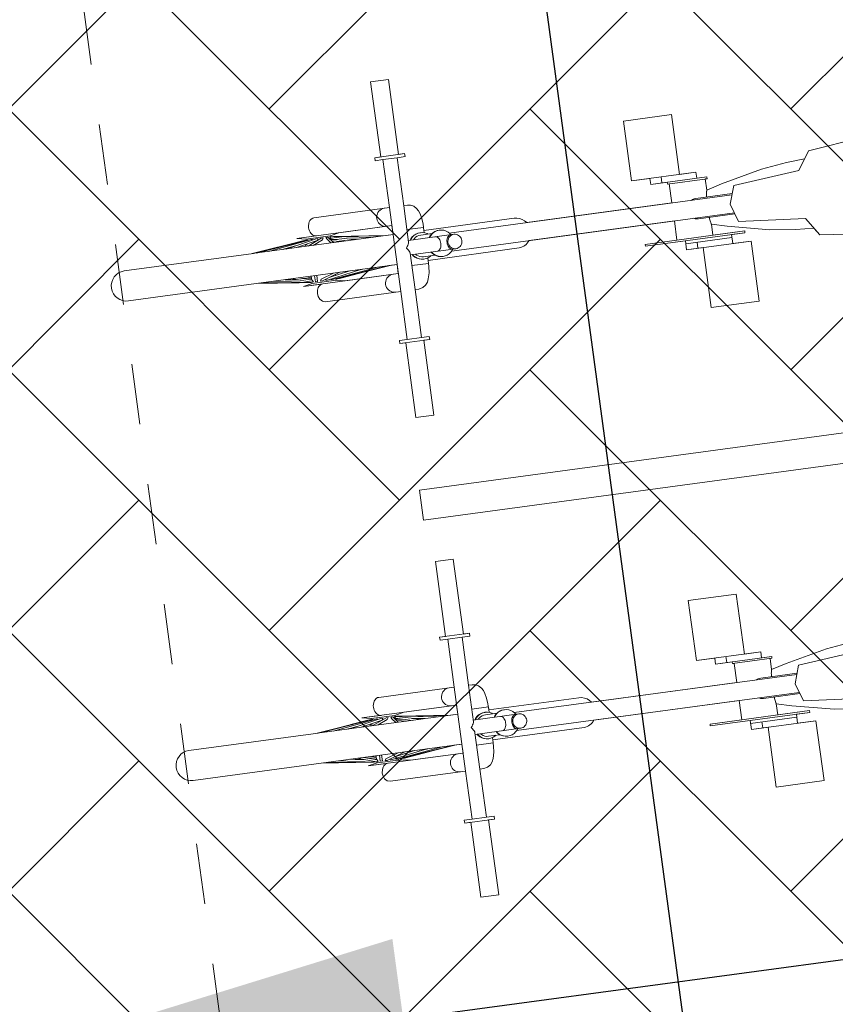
# Model space of a CAD drawing. Header units: metres. Extents: x 737835 to 905050, y 6570742 to 6590316.
# Tile 112 of 256: x 738021.46 to 738022.81, y 6590111.77 to 6590113.4. Entities that reach past the tile are written whole.
import ezdxf

# ---------------------------------------------------------------- set-up
doc = ezdxf.new("R2010")
doc.units = ezdxf.units.M
doc.header["$LTSCALE"] = 0.5
doc.linetypes.add('DASHED', pattern=[0.75, 0.5, -0.25])
for name, color, linetype in [('00_jooned', 7, 'Continuous'), ('AR_hoone', 7, 'Continuous'), ('AS_jalgrattad', 252, 'Continuous')]:
    doc.layers.add(name, color=color, linetype=linetype)
doc.layers.add('AS_mõõdud', color=7, linetype='Continuous', lineweight=0)
doc.layers.add('AS_sillutiskivi RG', color=9, linetype='Continuous', lineweight=0)
doc.styles.add('Style-Arial Narrow', font='ARIALN.TTF')
doc.dimstyles.new('ISO-25', dxfattribs={"dimtxt": 2.5, "dimasz": 2.5, "dimexe": 1.25, "dimexo": 0.625, "dimtad": 1, "dimdec": 1, "dimtxsty": 'Standard', "dimcen": 2.5, "dimadec": 0, "dimazin": 0, "dimtfac": 1, "dimtdec": 1, "dimtmove": 0, "dimatfit": 3, "dimfxl": 1, "dimarcsym": 0})

# ---------------------------------------------------------------- blocks, each defined once
blk = doc.blocks.new('A$C6b675ec8')
at = {"layer": 'AS_jalgrattad', "linetype": 'Continuous', "lineweight": 20, "ltscale": 100}
for p, q in [((510.2, 2555.2), (460.4, 2555.2)), ((497.2, 2550.2), (473.3, 2550.2)), ((450.4, 2457.8), (450.2, 2455.2)), ((451.1, 2460.3), (450.4, 2457.8)), ((452.2, 2462.7), (451.1, 2460.3)), ((453.6, 2464.9), (452.2, 2462.7)), ((455.4, 2466.7), (453.6, 2464.9)), ((457.5, 2468.2), (455.4, 2466.7)), ((459.8, 2469.3), (457.5, 2468.2)), ((462.2, 2470), (459.8, 2469.3)), ((464.7, 2470.2), (462.2, 2470)), ((473.3, 2330.2), (473.3, 2470.2)), ((497.2, 2409.4), (497.2, 2470.2)), ((875.9, 2460.2), (983.4, 2460.2)), ((925.3, 2460.2), (925.3, 2450.2)), ((1152.4, 2440.2), (1172.4, 2470.2)), ((450.2, 2455.2), (450.4, 2452.6)), ((450.4, 2452.6), (451.1, 2450.1)), ((451.1, 2450.1), (452.2, 2447.7)), ((452.2, 2447.7), (453.6, 2445.6)), ((453.6, 2445.6), (455.4, 2443.7)), ((455.4, 2443.7), (457.5, 2442.2)), ((457.5, 2442.2), (459.8, 2441.1)), ((1000.2, 2450.2), (906.5, 2450.2)), ((934.2, 2447.2), (934.2, 2450.2)), ((1000.2, 2447.2), (934.2, 2447.2)), ((1000.2, 2447.2), (1000.2, 2450.2)), ((327.1, 2435.2), (238.3, 2425.2)), ((331.8, 2435.2), (245.7, 2425.2)), ((338.3, 2435.2), (265.3, 2425.2)), ((311.2, 2428.3), (288.4, 2425.2)), ((292.2, 2425.7), (290.2, 2425.2)), ((346.3, 2435.2), (295.2, 2425.2)), ((324.3, 2435.2), (295.8, 2431.7)), ((347.8, 2432.2), (312.1, 2425.2)), ((473.3, 2440.2), (315, 2440.2)), ((315, 2440.2), (330, 2437.2)), ((327, 2435.2), (324.3, 2435.2)), ((324.3, 2435.2), (324.4, 2434.9)), ((325.7, 2435.1), (325.7, 2435.2)), ((328.7, 2428.5), (326.2, 2425.2)), ((327.4, 2435.2), (327.1, 2435.2)), ((327.1, 2435.2), (327.2, 2434.7)), ((327.4, 2434.7), (327.4, 2435.2)), ((327.9, 2435.2), (327.4, 2435.1)), ((330, 2435.2), (327.9, 2435.2)), ((327.9, 2435.2), (328.1, 2434.8)), ((370, 2437.2), (330, 2437.2)), ((330, 2437.2), (330, 2435)), ((330, 2428.7), (330, 2425.2)), ((354.8, 2435.2), (331.7, 2425.2)), ((332.7, 2435.2), (331.8, 2435.2)), ((332.7, 2435.2), (332.6, 2434.4)), ((340.3, 2435.2), (338.3, 2435.2)), ((340.3, 2435.2), (340, 2434)), ((356.5, 2432.2), (340.3, 2425.2)), ((345.5, 2440.4), (347.4, 2440.2)), ((349.2, 2435.2), (346.3, 2435.2)), ((349.2, 2435.2), (348, 2432.3)), ((358.1, 2435.2), (354.8, 2435.2)), ((358.1, 2435.2), (356.5, 2432.2)), ((366.1, 2435.2), (362.6, 2435.2)), ((364.3, 2432.2), (362.6, 2435.2)), ((364.3, 2432.2), (369.8, 2425.2)), ((366.1, 2435.2), (373.8, 2425.2)), ((372.1, 2435.2), (369, 2435.2)), ((370.4, 2432.2), (369, 2435.2)), ((385, 2440.2), (370, 2437.2)), ((370, 2437.2), (370, 2435.2)), ((370, 2433), (370, 2430.2)), ((370, 2431.9), (372.7, 2431.6)), ((370, 2430.9), (381, 2429.4)), ((370.4, 2432.2), (396.8, 2425.2)), ((371.3, 2428.5), (387.9, 2425.2)), ((372.1, 2435.2), (409.8, 2425.2)), ((375.7, 2435.2), (372.6, 2435.2)), ((372.6, 2435.1), (372.6, 2435.2)), ((373.1, 2434.9), (373, 2435.2)), ((375.5, 2435.2), (438.5, 2425.2)), ((375.7, 2435.2), (456.5, 2425.2)), ((397.2, 2428.5), (418.2, 2425.2)), ((404.2, 2431.7), (461.7, 2425.2)), ((407.8, 2425.7), (411.6, 2425.2)), ((459.8, 2441.1), (462.2, 2440.4)), ((462.2, 2440.4), (464.7, 2440.2)), ((524.9, 2430.2), (497.2, 2430.2)), ((524.9, 2421.1), (524.9, 2430.2)), ((996.2, 2424.6), (996.5, 2426)), ((996.5, 2426), (996.7, 2426.9)), ((996.7, 2427), (996.8, 2427.1)), ((996.8, 2427.1), (997.1, 2428.4)), ((997.1, 2428.4), (997.2, 2428.6)), ((1032.4, 2400.2), (1042.4, 2430.2)), ((1042.4, 2430.2), (1152.4, 2440.2)), ((473.3, 2425.2), (238.3, 2425.2)), ((496.9, 2407.9), (497.2, 2409.4)), ((497.2, 2412.2), (573.2, 2412.2)), ((500, 2412.2), (501.5, 2414.4)), ((500.8, 2412.2), (502.3, 2414.4)), ((501.5, 2414.4), (504.1, 2417.1)), ((502.3, 2414.4), (504.9, 2417.1)), ((504.1, 2417.1), (507.1, 2419.3)), ((504.9, 2417.1), (507.9, 2419.3)), ((505.6, 2412.2), (507.4, 2414)), ((507.1, 2419.3), (510.5, 2420.9)), ((507.4, 2414), (509.8, 2415.8)), ((507.9, 2419.3), (511.3, 2420.9)), ((509.8, 2415.8), (512.6, 2417.1)), ((510.5, 2420.9), (514.1, 2421.9)), ((511.3, 2420.9), (514.8, 2421.9)), ((512.6, 2417.1), (515.5, 2417.9)), ((514.1, 2421.9), (517.8, 2422.2)), ((514.8, 2421.9), (518.5, 2422.2)), ((515.5, 2417.9), (518.5, 2418.2)), ((517.8, 2422.2), (518.5, 2422.2)), ((518.5, 2422.2), (522.2, 2421.9)), ((518.5, 2418.2), (537.5, 2418.2)), ((522.2, 2421.9), (525.8, 2420.9)), ((525.8, 2420.9), (529.2, 2419.3)), ((529.2, 2419.3), (530.6, 2418.2)), ((531.9, 2412.2), (533.3, 2414.4)), ((532.6, 2412.2), (534.1, 2414.4)), ((533.3, 2414.4), (535.9, 2417.1)), ((534.1, 2414.4), (536.7, 2417.1)), ((535.9, 2417.1), (539, 2419.3)), ((536.7, 2417.1), (539.7, 2419.3)), ((539, 2419.3), (542.3, 2420.9)), ((539.7, 2419.3), (543.1, 2420.9)), ((542.3, 2420.9), (545.9, 2421.9)), ((542.6, 2412.2), (543.8, 2412)), ((543.1, 2420.9), (546.7, 2421.9)), ((543.8, 2412), (545, 2411.5)), ((545, 2411.5), (546.1, 2410.6)), ((545.9, 2421.9), (549.6, 2422.2)), ((546.1, 2410.6), (547, 2409.4)), ((546.7, 2421.9), (550.4, 2422.2)), ((547, 2409.4), (547.9, 2407.9)), ((549.6, 2422.2), (550.4, 2422.2)), ((550.4, 2422.2), (554.1, 2421.9)), ((554.1, 2421.9), (557.6, 2420.9)), ((557.6, 2420.9), (561, 2419.3)), ((561, 2419.3), (564, 2417.1)), ((562.6, 2409.4), (561.7, 2407.9)), ((563.6, 2410.6), (562.6, 2409.4)), ((564.8, 2411.5), (563.6, 2410.6)), ((564, 2417.1), (566.7, 2414.4)), ((564.3, 2407.9), (565.7, 2409.4)), ((566, 2412), (564.8, 2411.5)), ((565.7, 2409.4), (567.4, 2410.6)), ((565.8, 2415.2), (1037.4, 2415.2)), ((567.2, 2412.2), (566, 2412)), ((566.7, 2414.4), (568.1, 2412.2)), ((567.4, 2410.6), (569.2, 2411.5)), ((569.2, 2411.5), (571.1, 2412)), ((571.1, 2412), (573.2, 2412.2)), ((573.2, 2412.2), (575.2, 2412)), ((575.2, 2412), (577.1, 2411.5)), ((577.1, 2411.5), (578.9, 2410.6)), ((578.9, 2410.6), (580.6, 2409.4)), ((580.6, 2409.4), (582, 2407.9)), ((969.6, 2415.2), (971.8, 2416.2)), ((971.8, 2416.2), (972.2, 2416.3)), ((972.7, 2416.4), (974.6, 2417)), ((974.6, 2417), (977.4, 2417.2)), ((977.4, 2417.2), (1038, 2417.2)), ((995.5, 2419.6), (995.7, 2421.4)), ((995.5, 2417.8), (995.5, 2419.6)), ((995.5, 2417.2), (995.5, 2417.8)), ((995.7, 2421.4), (995.9, 2423.1)), ((995.9, 2423.1), (996.2, 2424.6)), ((492.2, 2400.2), (493.8, 2402.3)), ((493.8, 2398.1), (492.2, 2400.2)), ((493.8, 2402.3), (495.1, 2404.3)), ((495.1, 2396.1), (493.8, 2398.1)), ((495.1, 2404.3), (496.2, 2406.2)), ((496.2, 2394.2), (495.1, 2396.1)), ((496.2, 2406.2), (496.9, 2407.9)), ((496.9, 2392.5), (496.2, 2394.2)), ((547.9, 2407.9), (548.6, 2406.2)), ((548.6, 2394.2), (547.9, 2392.5)), ((548.6, 2406.2), (549.1, 2404.3)), ((549.1, 2396.1), (548.6, 2394.2)), ((549.1, 2404.3), (549.4, 2402.3)), ((549.4, 2398.1), (549.1, 2396.1)), ((549.4, 2402.3), (549.5, 2400.2)), ((549.5, 2400.2), (549.4, 2398.1)), ((560.2, 2402.3), (560, 2400.2)), ((560, 2400.2), (560.2, 2398.1)), ((560.5, 2404.3), (560.2, 2402.3)), ((560.2, 2398.1), (560.5, 2396.1)), ((561, 2406.2), (560.5, 2404.3)), ((560.5, 2396.1), (561, 2394.2)), ((561.7, 2407.9), (561, 2406.2)), ((561, 2394.2), (561.7, 2392.5)), ((561.6, 2400.2), (561.7, 2402.3)), ((561.7, 2398.1), (561.6, 2400.2)), ((561.7, 2402.3), (562.3, 2404.3)), ((562.3, 2396.1), (561.7, 2398.1)), ((562.3, 2404.3), (563.1, 2406.2)), ((563.1, 2394.2), (562.3, 2396.1)), ((563.1, 2406.2), (564.3, 2407.9)), ((564.3, 2392.5), (563.1, 2394.2)), ((582, 2407.9), (583.2, 2406.2)), ((583.2, 2394.2), (582, 2392.5)), ((583.2, 2406.2), (584, 2404.3)), ((584, 2396.1), (583.2, 2394.2)), ((584, 2404.3), (584.6, 2402.3)), ((584.6, 2398.1), (584, 2396.1)), ((584.6, 2402.3), (584.7, 2400.2)), ((584.7, 2400.2), (584.6, 2398.1)), ((1042.4, 2370.2), (1032.4, 2400.2)), ((497.2, 2391), (496.9, 2392.5)), ((497.2, 2330.2), (497.2, 2391)), ((497.2, 2388.2), (573.2, 2388.2)), ((501.5, 2386.1), (500, 2388.2)), ((502.3, 2386.1), (500.8, 2388.2)), ((504.1, 2383.4), (501.5, 2386.1)), ((504.9, 2383.4), (502.3, 2386.1)), ((507.1, 2381.2), (504.1, 2383.4)), ((507.9, 2381.2), (504.9, 2383.4)), ((507.4, 2386.4), (505.6, 2388.2)), ((510.5, 2379.5), (507.1, 2381.2)), ((509.8, 2384.6), (507.4, 2386.4)), ((511.3, 2379.5), (507.9, 2381.2)), ((512.6, 2383.3), (509.8, 2384.6)), ((514.1, 2378.6), (510.5, 2379.5)), ((514.8, 2378.6), (511.3, 2379.5)), ((515.5, 2382.5), (512.6, 2383.3)), ((517.8, 2378.2), (514.1, 2378.6)), ((518.5, 2378.2), (514.8, 2378.6)), ((518.5, 2382.2), (515.5, 2382.5)), ((517.8, 2378.2), (518.5, 2378.2)), ((518.5, 2382.2), (537.5, 2382.2)), ((522.2, 2378.6), (518.5, 2378.2)), ((525.8, 2379.5), (522.2, 2378.6)), ((524.9, 2370.2), (524.9, 2379.3)), ((529.2, 2381.2), (525.8, 2379.5)), ((530.6, 2382.2), (529.2, 2381.2)), ((533.3, 2386.1), (531.9, 2388.2)), ((534.1, 2386.1), (532.6, 2388.2)), ((535.9, 2383.4), (533.3, 2386.1)), ((536.7, 2383.4), (534.1, 2386.1)), ((539, 2381.2), (535.9, 2383.4)), ((539.7, 2381.2), (536.7, 2383.4)), ((542.3, 2379.5), (539, 2381.2)), ((543.1, 2379.5), (539.7, 2381.2)), ((545.9, 2378.6), (542.3, 2379.5)), ((543.8, 2388.4), (542.6, 2388.2)), ((546.7, 2378.6), (543.1, 2379.5)), ((545, 2388.9), (543.8, 2388.4)), ((546.1, 2389.8), (545, 2388.9)), ((549.6, 2378.2), (545.9, 2378.6)), ((547, 2391), (546.1, 2389.8)), ((550.4, 2378.2), (546.7, 2378.6)), ((547.9, 2392.5), (547, 2391)), ((549.6, 2378.2), (550.4, 2378.2)), ((554.1, 2378.6), (550.4, 2378.2)), ((557.6, 2379.5), (554.1, 2378.6)), ((561, 2381.2), (557.6, 2379.5)), ((564, 2383.4), (561, 2381.2)), ((561.7, 2392.5), (562.6, 2391)), ((562.6, 2391), (563.6, 2389.8)), ((563.6, 2389.8), (564.8, 2388.9)), ((566.7, 2386.1), (564, 2383.4)), ((565.7, 2391), (564.3, 2392.5)), ((564.8, 2388.9), (566, 2388.4)), ((567.4, 2389.8), (565.7, 2391)), ((565.8, 2385.2), (1037.4, 2385.2)), ((566, 2388.4), (567.2, 2388.2)), ((568.1, 2388.2), (566.7, 2386.1)), ((569.2, 2388.9), (567.4, 2389.8)), ((571.1, 2388.4), (569.2, 2388.9)), ((573.2, 2388.2), (571.1, 2388.4)), ((575.2, 2388.4), (573.2, 2388.2)), ((577.1, 2388.9), (575.2, 2388.4)), ((578.9, 2389.8), (577.1, 2388.9)), ((580.6, 2391), (578.9, 2389.8)), ((582, 2392.5), (580.6, 2391)), ((971.8, 2384.2), (969.6, 2385.2)), ((972.2, 2384.1), (971.8, 2384.2)), ((974.6, 2383.5), (972.7, 2384)), ((977.4, 2383.2), (974.6, 2383.5)), ((977.4, 2383.2), (1038, 2383.2)), ((995.5, 2382.6), (995.5, 2383.2)), ((995.5, 2380.8), (995.5, 2382.6)), ((995.7, 2379), (995.5, 2380.8)), ((995.9, 2377.3), (995.7, 2379)), ((996.2, 2375.8), (995.9, 2377.3)), ((473.3, 2375.2), (238.4, 2375.2)), ((309, 2367.2), (238.4, 2375.2)), ((324, 2365.2), (246.9, 2375.2)), ((325.1, 2365.2), (267.8, 2375.2)), ((312.6, 2370.7), (286.5, 2375.2)), ((296.9, 2373.5), (287, 2375.2)), ((308.6, 2372), (294.9, 2373.8)), ((329.2, 2365.2), (298.7, 2375.2)), ((330.9, 2368.2), (309.5, 2375.2)), ((330, 2371), (314, 2373.8)), ((330, 2363.2), (315, 2360.2)), ((473.3, 2360.2), (315, 2360.2)), ((330, 2372.7), (322.2, 2375.2)), ((327.8, 2365.2), (324, 2365.2)), ((330, 2369.2), (326.5, 2369.7)), ((327.6, 2365.8), (327.8, 2365.2)), ((328.5, 2365.4), (327.6, 2365.5)), ((332.4, 2365.2), (329.2, 2365.2)), ((330, 2375.2), (330, 2368.5)), ((330, 2365.2), (330, 2363.2)), ((370, 2363.2), (330, 2363.2)), ((330.9, 2368.2), (332.4, 2365.2)), ((335.8, 2365.2), (335.8, 2375.2)), ((339.2, 2365.2), (335.8, 2365.2)), ((339.2, 2365.2), (339.2, 2375.2)), ((344.1, 2365.2), (345.6, 2368.2)), ((347.3, 2365.2), (344.1, 2365.2)), ((347.4, 2360.2), (345.5, 2360)), ((345.6, 2368.2), (367, 2375.2)), ((347.3, 2365.2), (377.8, 2375.2)), ((353.1, 2365.2), (353.9, 2367.4)), ((355.7, 2365.2), (353.1, 2365.2)), ((355.7, 2365.2), (413, 2375.2)), ((358.9, 2369), (394.4, 2375.2)), ((361.7, 2365.2), (361.9, 2366.3)), ((363.5, 2365.2), (361.7, 2365.2)), ((363.5, 2365.2), (440.6, 2375.2)), ((369, 2365.2), (369, 2365.9)), ((369.6, 2365.2), (369, 2365.2)), ((369.6, 2365.2), (457.3, 2375.2)), ((370, 2372.7), (370, 2371)), ((370, 2365.3), (370, 2363.2)), ((370.8, 2365.2), (370, 2365.2)), ((370, 2363.2), (385, 2360.2)), ((370.8, 2365.2), (370.7, 2365.4)), ((370.8, 2365.2), (371.5, 2365.4)), ((372.4, 2365.5), (372.2, 2365.2)), ((376, 2365.2), (372.2, 2365.2)), ((373.3, 2365.6), (373.3, 2365.2)), ((373.9, 2365.2), (373.8, 2365.7)), ((373.9, 2365.2), (461.6, 2375.2)), ((374.2, 2365.3), (374.2, 2365.2)), ((376, 2365.2), (375.9, 2365.4)), ((376, 2365.2), (391, 2367.2)), ((386, 2373.8), (390.5, 2375.2)), ((403.1, 2373.5), (416.4, 2375.2)), ((405.1, 2373.8), (413.5, 2375.2)), ((464.7, 2360.2), (462.2, 2360)), ((524.9, 2370.2), (497.2, 2370.2)), ((996.5, 2374.4), (996.2, 2375.8)), ((996.7, 2373.5), (996.5, 2374.4)), ((997, 2372.5), (996.7, 2373.5)), ((997.2, 2371.8), (997, 2372.5)), ((1152.4, 2360.2), (1042.4, 2370.2)), ((1172.4, 2330.2), (1152.4, 2360.2)), ((450.4, 2347.8), (450.2, 2345.2)), ((450.2, 2345.2), (450.4, 2342.6)), ((451.1, 2350.3), (450.4, 2347.8)), ((452.2, 2352.7), (451.1, 2350.3)), ((453.6, 2354.9), (452.2, 2352.7)), ((455.4, 2356.7), (453.6, 2354.9)), ((457.5, 2358.2), (455.4, 2356.7)), ((459.8, 2359.3), (457.5, 2358.2)), ((462.2, 2360), (459.8, 2359.3)), ((1050.2, 2353.2), (884.2, 2353.2)), ((884.2, 2350.2), (884.2, 2353.2)), ((1050.2, 2350.2), (884.2, 2350.2)), ((950.9, 2345.2), (1027.9, 2345.2)), ((969.7, 2345.2), (969.7, 2335.2)), ((1050.2, 2350.2), (1050.2, 2353.2)), ((450.4, 2342.6), (451.1, 2340.1)), ((451.1, 2340.1), (452.2, 2337.7)), ((452.2, 2337.7), (453.6, 2335.6)), ((453.6, 2335.6), (455.4, 2333.7)), ((455.4, 2333.7), (457.5, 2332.2)), ((457.5, 2332.2), (459.8, 2331.1)), ((459.8, 2331.1), (462.2, 2330.4)), ((462.2, 2330.4), (464.7, 2330.2)), ((1058.5, 2335.2), (950.9, 2335.2)), ((497.2, 2250.2), (473.3, 2250.2)), ((510.2, 2245.2), (460.4, 2245.2)), ((510.2, 1755.2), (460.4, 1755.2)), ((497.2, 1750.2), (473.3, 1750.2)), ((451.1, 1660.3), (450.4, 1657.8)), ((452.2, 1662.7), (451.1, 1660.3)), ((453.6, 1664.9), (452.2, 1662.7)), ((455.4, 1666.7), (453.6, 1664.9)), ((457.5, 1668.2), (455.4, 1666.7)), ((459.8, 1669.3), (457.5, 1668.2)), ((462.2, 1670), (459.8, 1669.3)), ((464.7, 1670.2), (462.2, 1670)), ((473.3, 1530.2), (473.3, 1670.2)), ((497.2, 1609.4), (497.2, 1670.2)), ((450.4, 1657.8), (450.2, 1655.2)), ((450.2, 1655.2), (450.4, 1652.6)), ((450.4, 1652.6), (451.1, 1650.1)), ((451.1, 1650.1), (452.2, 1647.7)), ((452.2, 1647.7), (453.6, 1645.6)), ((453.6, 1645.6), (455.4, 1643.7)), ((875.9, 1660.2), (983.4, 1660.2)), ((1000.2, 1650.2), (906.5, 1650.2)), ((925.3, 1660.2), (925.3, 1650.2)), ((934.2, 1647.2), (934.2, 1650.2)), ((1000.2, 1647.2), (934.2, 1647.2)), ((1000.2, 1647.2), (1000.2, 1650.2)), ((327.1, 1635.2), (238.3, 1625.2)), ((331.8, 1635.2), (245.7, 1625.2)), ((338.3, 1635.2), (265.3, 1625.2)), ((311.2, 1628.3), (288.4, 1625.2)), ((346.3, 1635.2), (295.2, 1625.2)), ((324.3, 1635.2), (295.8, 1631.7)), ((347.8, 1632.2), (312.1, 1625.2)), ((473.3, 1640.2), (315, 1640.2)), ((315, 1640.2), (330, 1637.2)), ((327, 1635.2), (324.3, 1635.2)), ((324.3, 1635.2), (324.4, 1634.9)), ((325.7, 1635.1), (325.7, 1635.2)), ((328.7, 1628.5), (326.2, 1625.2)), ((327.4, 1635.2), (327.1, 1635.2)), ((327.1, 1635.2), (327.2, 1634.7)), ((327.4, 1634.7), (327.4, 1635.2)), ((327.9, 1635.2), (327.4, 1635.1)), ((330, 1635.2), (327.9, 1635.2)), ((327.9, 1635.2), (328.1, 1634.8)), ((370, 1637.2), (330, 1637.2)), ((330, 1637.2), (330, 1635)), ((330, 1628.7), (330, 1625.2)), ((354.8, 1635.2), (331.7, 1625.2)), ((332.7, 1635.2), (331.8, 1635.2)), ((332.7, 1635.2), (332.6, 1634.4)), ((340.3, 1635.2), (338.3, 1635.2)), ((340.3, 1635.2), (340, 1634)), ((356.5, 1632.2), (340.3, 1625.2)), ((345.5, 1640.4), (347.4, 1640.2)), ((349.2, 1635.2), (346.3, 1635.2)), ((349.2, 1635.2), (348, 1632.3)), ((358.1, 1635.2), (354.8, 1635.2)), ((358.1, 1635.2), (356.5, 1632.2)), ((366.1, 1635.2), (362.6, 1635.2)), ((364.3, 1632.2), (362.6, 1635.2)), ((364.3, 1632.2), (369.8, 1625.2)), ((366.1, 1635.2), (373.8, 1625.2)), ((372.1, 1635.2), (369, 1635.2)), ((370.4, 1632.2), (369, 1635.2)), ((385, 1640.2), (370, 1637.2)), ((370, 1637.2), (370, 1635.2)), ((370, 1633), (370, 1630.2)), ((370, 1631.9), (372.7, 1631.6)), ((370, 1630.9), (381, 1629.4)), ((370.4, 1632.2), (396.8, 1625.2)), ((371.3, 1628.5), (387.9, 1625.2)), ((372.1, 1635.2), (409.8, 1625.2)), ((375.7, 1635.2), (372.6, 1635.2)), ((372.6, 1635.1), (372.6, 1635.2)), ((373.1, 1634.9), (373, 1635.2)), ((375.5, 1635.2), (438.5, 1625.2)), ((375.7, 1635.2), (456.5, 1625.2)), ((397.2, 1628.5), (418.2, 1625.2)), ((404.2, 1631.7), (461.7, 1625.2)), ((455.4, 1643.7), (457.5, 1642.2)), ((457.5, 1642.2), (459.8, 1641.1)), ((459.8, 1641.1), (462.2, 1640.4)), ((462.2, 1640.4), (464.7, 1640.2)), ((524.9, 1630.2), (497.2, 1630.2)), ((524.9, 1621.1), (524.9, 1630.2)), ((996.8, 1627.1), (997.1, 1628.4)), ((997.1, 1628.4), (997.2, 1628.6)), ((1032.4, 1600.2), (1042.4, 1630.2)), ((1042.4, 1630.2), (1152.4, 1640.2)), ((473.3, 1625.2), (238.3, 1625.2)), ((292.2, 1625.7), (290.2, 1625.2)), ((407.8, 1625.7), (411.6, 1625.2)), ((497.2, 1612.2), (573.2, 1612.2)), ((500, 1612.2), (501.5, 1614.4)), ((500.8, 1612.2), (502.3, 1614.4)), ((501.5, 1614.4), (504.1, 1617.1)), ((502.3, 1614.4), (504.9, 1617.1)), ((504.1, 1617.1), (507.1, 1619.3)), ((504.9, 1617.1), (507.9, 1619.3)), ((505.6, 1612.2), (507.4, 1614)), ((507.1, 1619.3), (510.5, 1620.9)), ((507.4, 1614), (509.8, 1615.8)), ((507.9, 1619.3), (511.3, 1620.9)), ((509.8, 1615.8), (512.6, 1617.1)), ((510.5, 1620.9), (514.1, 1621.9)), ((511.3, 1620.9), (514.8, 1621.9)), ((512.6, 1617.1), (515.5, 1617.9)), ((514.1, 1621.9), (517.8, 1622.2)), ((514.8, 1621.9), (518.5, 1622.2)), ((515.5, 1617.9), (518.5, 1618.2)), ((517.8, 1622.2), (518.5, 1622.2)), ((518.5, 1622.2), (522.2, 1621.9)), ((518.5, 1618.2), (537.5, 1618.2)), ((522.2, 1621.9), (525.8, 1620.9)), ((525.8, 1620.9), (529.2, 1619.3)), ((529.2, 1619.3), (530.6, 1618.2)), ((531.9, 1612.2), (533.3, 1614.4)), ((532.6, 1612.2), (534.1, 1614.4)), ((533.3, 1614.4), (535.9, 1617.1)), ((534.1, 1614.4), (536.7, 1617.1)), ((535.9, 1617.1), (539, 1619.3)), ((536.7, 1617.1), (539.7, 1619.3)), ((539, 1619.3), (542.3, 1620.9)), ((539.7, 1619.3), (543.1, 1620.9)), ((542.3, 1620.9), (545.9, 1621.9)), ((542.6, 1612.2), (543.8, 1612)), ((543.1, 1620.9), (546.7, 1621.9)), ((543.8, 1612), (545, 1611.5)), ((545, 1611.5), (546.1, 1610.6)), ((545.9, 1621.9), (549.6, 1622.2)), ((546.7, 1621.9), (550.4, 1622.2)), ((549.6, 1622.2), (550.4, 1622.2)), ((550.4, 1622.2), (554.1, 1621.9)), ((554.1, 1621.9), (557.6, 1620.9)), ((557.6, 1620.9), (561, 1619.3)), ((561, 1619.3), (564, 1617.1)), ((564.8, 1611.5), (563.6, 1610.6)), ((564, 1617.1), (566.7, 1614.4)), ((566, 1612), (564.8, 1611.5)), ((565.8, 1615.2), (1037.4, 1615.2)), ((567.2, 1612.2), (566, 1612)), ((566.7, 1614.4), (568.1, 1612.2)), ((567.4, 1610.6), (569.2, 1611.5)), ((569.2, 1611.5), (571.1, 1612)), ((571.1, 1612), (573.2, 1612.2)), ((573.2, 1612.2), (575.2, 1612)), ((575.2, 1612), (577.1, 1611.5)), ((577.1, 1611.5), (578.9, 1610.6)), ((969.6, 1615.2), (971.8, 1616.2)), ((971.8, 1616.2), (972.2, 1616.3)), ((972.7, 1616.4), (974.6, 1617)), ((974.6, 1617), (977.4, 1617.2)), ((977.4, 1617.2), (1038, 1617.2)), ((995.5, 1619.6), (995.7, 1621.4)), ((995.5, 1617.8), (995.5, 1619.6)), ((995.5, 1617.2), (995.5, 1617.8)), ((995.7, 1621.4), (995.9, 1623.1)), ((995.9, 1623.1), (996.2, 1624.6)), ((996.2, 1624.6), (996.5, 1626)), ((996.5, 1626), (996.7, 1626.9)), ((996.7, 1627), (996.8, 1627.1)), ((492.2, 1600.2), (493.8, 1602.3)), ((493.8, 1598.1), (492.2, 1600.2)), ((493.8, 1602.3), (495.1, 1604.3)), ((495.1, 1596.1), (493.8, 1598.1)), ((495.1, 1604.3), (496.2, 1606.2)), ((496.2, 1594.2), (495.1, 1596.1)), ((496.2, 1606.2), (496.9, 1607.9)), ((496.9, 1607.9), (497.2, 1609.4)), ((546.1, 1610.6), (547, 1609.4)), ((547, 1609.4), (547.9, 1607.9)), ((547.9, 1607.9), (548.6, 1606.2)), ((548.6, 1606.2), (549.1, 1604.3)), ((549.1, 1596.1), (548.6, 1594.2)), ((549.1, 1604.3), (549.4, 1602.3)), ((549.4, 1598.1), (549.1, 1596.1)), ((549.4, 1602.3), (549.5, 1600.2)), ((549.5, 1600.2), (549.4, 1598.1)), ((560.2, 1602.3), (560, 1600.2)), ((560, 1600.2), (560.2, 1598.1)), ((560.5, 1604.3), (560.2, 1602.3)), ((560.2, 1598.1), (560.5, 1596.1)), ((561, 1606.2), (560.5, 1604.3)), ((560.5, 1596.1), (561, 1594.2)), ((561.7, 1607.9), (561, 1606.2)), ((561.6, 1600.2), (561.7, 1602.3)), ((561.7, 1598.1), (561.6, 1600.2)), ((562.6, 1609.4), (561.7, 1607.9)), ((561.7, 1602.3), (562.3, 1604.3)), ((562.3, 1596.1), (561.7, 1598.1)), ((562.3, 1604.3), (563.1, 1606.2)), ((563.1, 1594.2), (562.3, 1596.1)), ((563.6, 1610.6), (562.6, 1609.4)), ((563.1, 1606.2), (564.3, 1607.9)), ((564.3, 1607.9), (565.7, 1609.4)), ((565.7, 1609.4), (567.4, 1610.6)), ((578.9, 1610.6), (580.6, 1609.4)), ((580.6, 1609.4), (582, 1607.9)), ((582, 1607.9), (583.2, 1606.2)), ((583.2, 1606.2), (584, 1604.3)), ((584, 1596.1), (583.2, 1594.2)), ((584, 1604.3), (584.6, 1602.3)), ((584.6, 1598.1), (584, 1596.1)), ((584.6, 1602.3), (584.7, 1600.2)), ((584.7, 1600.2), (584.6, 1598.1)), ((1042.4, 1570.2), (1032.4, 1600.2)), ((496.9, 1592.5), (496.2, 1594.2)), ((497.2, 1591), (496.9, 1592.5)), ((497.2, 1530.2), (497.2, 1591)), ((497.2, 1588.2), (573.2, 1588.2)), ((501.5, 1586.1), (500, 1588.2)), ((502.3, 1586.1), (500.8, 1588.2)), ((504.1, 1583.4), (501.5, 1586.1)), ((504.9, 1583.4), (502.3, 1586.1)), ((507.1, 1581.2), (504.1, 1583.4)), ((507.9, 1581.2), (504.9, 1583.4)), ((507.4, 1586.4), (505.6, 1588.2)), ((510.5, 1579.5), (507.1, 1581.2)), ((509.8, 1584.6), (507.4, 1586.4)), ((511.3, 1579.5), (507.9, 1581.2)), ((512.6, 1583.3), (509.8, 1584.6)), ((514.1, 1578.6), (510.5, 1579.5)), ((514.8, 1578.6), (511.3, 1579.5)), ((515.5, 1582.5), (512.6, 1583.3)), ((518.5, 1582.2), (515.5, 1582.5)), ((518.5, 1582.2), (537.5, 1582.2)), ((525.8, 1579.5), (522.2, 1578.6)), ((524.9, 1570.2), (524.9, 1579.3)), ((529.2, 1581.2), (525.8, 1579.5)), ((530.6, 1582.2), (529.2, 1581.2)), ((533.3, 1586.1), (531.9, 1588.2)), ((534.1, 1586.1), (532.6, 1588.2)), ((535.9, 1583.4), (533.3, 1586.1)), ((536.7, 1583.4), (534.1, 1586.1)), ((539, 1581.2), (535.9, 1583.4)), ((539.7, 1581.2), (536.7, 1583.4)), ((542.3, 1579.5), (539, 1581.2)), ((543.1, 1579.5), (539.7, 1581.2)), ((545.9, 1578.6), (542.3, 1579.5)), ((543.8, 1588.4), (542.6, 1588.2)), ((546.7, 1578.6), (543.1, 1579.5)), ((545, 1588.9), (543.8, 1588.4)), ((546.1, 1589.8), (545, 1588.9)), ((547, 1591), (546.1, 1589.8)), ((547.9, 1592.5), (547, 1591)), ((548.6, 1594.2), (547.9, 1592.5)), ((557.6, 1579.5), (554.1, 1578.6)), ((561, 1581.2), (557.6, 1579.5)), ((561, 1594.2), (561.7, 1592.5)), ((564, 1583.4), (561, 1581.2)), ((561.7, 1592.5), (562.6, 1591)), ((562.6, 1591), (563.6, 1589.8)), ((564.3, 1592.5), (563.1, 1594.2)), ((563.6, 1589.8), (564.8, 1588.9)), ((566.7, 1586.1), (564, 1583.4)), ((565.7, 1591), (564.3, 1592.5)), ((564.8, 1588.9), (566, 1588.4)), ((567.4, 1589.8), (565.7, 1591)), ((565.8, 1585.2), (1037.4, 1585.2)), ((566, 1588.4), (567.2, 1588.2)), ((568.1, 1588.2), (566.7, 1586.1)), ((569.2, 1588.9), (567.4, 1589.8)), ((571.1, 1588.4), (569.2, 1588.9)), ((573.2, 1588.2), (571.1, 1588.4)), ((575.2, 1588.4), (573.2, 1588.2)), ((577.1, 1588.9), (575.2, 1588.4)), ((578.9, 1589.8), (577.1, 1588.9)), ((580.6, 1591), (578.9, 1589.8)), ((582, 1592.5), (580.6, 1591)), ((583.2, 1594.2), (582, 1592.5)), ((971.8, 1584.2), (969.6, 1585.2)), ((972.2, 1584.1), (971.8, 1584.2)), ((974.6, 1583.5), (972.7, 1584)), ((977.4, 1583.2), (974.6, 1583.5)), ((977.4, 1583.2), (1038, 1583.2)), ((995.5, 1582.6), (995.5, 1583.2)), ((995.5, 1580.8), (995.5, 1582.6)), ((995.7, 1579), (995.5, 1580.8)), ((995.9, 1577.3), (995.7, 1579)), ((473.3, 1575.2), (238.4, 1575.2)), ((309, 1567.2), (238.4, 1575.2)), ((324, 1565.2), (246.9, 1575.2)), ((325.1, 1565.2), (267.8, 1575.2)), ((312.6, 1570.7), (286.5, 1575.2)), ((296.9, 1573.5), (287, 1575.2)), ((308.6, 1572), (294.9, 1573.8)), ((329.2, 1565.2), (298.7, 1575.2)), ((330.9, 1568.2), (309.5, 1575.2)), ((330, 1571), (314, 1573.8)), ((330, 1563.2), (315, 1560.2)), ((330, 1572.7), (322.2, 1575.2)), ((327.8, 1565.2), (324, 1565.2)), ((330, 1569.2), (326.5, 1569.7)), ((327.6, 1565.8), (327.8, 1565.2)), ((328.5, 1565.4), (327.6, 1565.5)), ((332.4, 1565.2), (329.2, 1565.2)), ((330, 1575.2), (330, 1568.5)), ((330, 1565.2), (330, 1563.2)), ((370, 1563.2), (330, 1563.2)), ((330.9, 1568.2), (332.4, 1565.2)), ((335.8, 1565.2), (335.8, 1575.2)), ((339.2, 1565.2), (335.8, 1565.2)), ((339.2, 1565.2), (339.2, 1575.2)), ((344.1, 1565.2), (345.6, 1568.2)), ((347.3, 1565.2), (344.1, 1565.2)), ((345.6, 1568.2), (367, 1575.2)), ((347.3, 1565.2), (377.8, 1575.2)), ((353.1, 1565.2), (353.9, 1567.4)), ((355.7, 1565.2), (353.1, 1565.2)), ((355.7, 1565.2), (413, 1575.2)), ((358.9, 1569), (394.4, 1575.2)), ((361.7, 1565.2), (361.9, 1566.3)), ((363.5, 1565.2), (361.7, 1565.2)), ((363.5, 1565.2), (440.6, 1575.2)), ((369, 1565.2), (369, 1565.9)), ((369.6, 1565.2), (369, 1565.2)), ((369.6, 1565.2), (457.3, 1575.2)), ((370, 1572.7), (370, 1571)), ((370, 1565.3), (370, 1563.2)), ((370.8, 1565.2), (370, 1565.2)), ((370, 1563.2), (385, 1560.2)), ((370.8, 1565.2), (370.7, 1565.4)), ((370.8, 1565.2), (371.5, 1565.4)), ((372.4, 1565.5), (372.2, 1565.2)), ((376, 1565.2), (372.2, 1565.2)), ((373.3, 1565.6), (373.3, 1565.2)), ((373.9, 1565.2), (373.8, 1565.7)), ((373.9, 1565.2), (461.6, 1575.2)), ((374.2, 1565.3), (374.2, 1565.2)), ((376, 1565.2), (375.9, 1565.4)), ((376, 1565.2), (391, 1567.2)), ((386, 1573.8), (390.5, 1575.2)), ((403.1, 1573.5), (416.4, 1575.2)), ((405.1, 1573.8), (413.5, 1575.2)), ((524.9, 1570.2), (497.2, 1570.2)), ((517.8, 1578.2), (514.1, 1578.6)), ((518.5, 1578.2), (514.8, 1578.6)), ((517.8, 1578.2), (518.5, 1578.2)), ((522.2, 1578.6), (518.5, 1578.2)), ((549.6, 1578.2), (545.9, 1578.6)), ((550.4, 1578.2), (546.7, 1578.6)), ((549.6, 1578.2), (550.4, 1578.2)), ((554.1, 1578.6), (550.4, 1578.2)), ((996.2, 1575.8), (995.9, 1577.3)), ((996.5, 1574.4), (996.2, 1575.8)), ((996.7, 1573.5), (996.5, 1574.4)), ((997, 1572.5), (996.7, 1573.5)), ((997.2, 1571.8), (997, 1572.5)), ((1152.4, 1560.2), (1042.4, 1570.2)), ((473.3, 1560.2), (315, 1560.2)), ((347.4, 1560.2), (345.5, 1560)), ((450.4, 1547.8), (450.2, 1545.2)), ((451.1, 1550.3), (450.4, 1547.8)), ((452.2, 1552.7), (451.1, 1550.3)), ((453.6, 1554.9), (452.2, 1552.7)), ((455.4, 1556.7), (453.6, 1554.9)), ((457.5, 1558.2), (455.4, 1556.7)), ((459.8, 1559.3), (457.5, 1558.2)), ((462.2, 1560), (459.8, 1559.3)), ((464.7, 1560.2), (462.2, 1560)), ((1050.2, 1553.2), (884.2, 1553.2)), ((884.2, 1550.2), (884.2, 1553.2)), ((1050.2, 1550.2), (884.2, 1550.2)), ((1050.2, 1550.2), (1050.2, 1553.2)), ((450.2, 1545.2), (450.4, 1542.6)), ((450.4, 1542.6), (451.1, 1540.1)), ((451.1, 1540.1), (452.2, 1537.7)), ((452.2, 1537.7), (453.6, 1535.6)), ((453.6, 1535.6), (455.4, 1533.7)), ((455.4, 1533.7), (457.5, 1532.2)), ((457.5, 1532.2), (459.8, 1531.1)), ((459.8, 1531.1), (462.2, 1530.4)), ((462.2, 1530.4), (464.7, 1530.2)), ((950.9, 1545.2), (1027.9, 1545.2)), ((1058.5, 1535.2), (950.9, 1535.2)), ((969.7, 1545.2), (969.7, 1535.2)), ((497.2, 1450.2), (473.3, 1450.2)), ((510.2, 1445.2), (460.4, 1445.2))]:
    blk.add_line(p, q, dxfattribs=at)
at = {"layer": 'AS_jalgrattad', "linetype": 'Continuous', "lineweight": 20, "ltscale": 100, "flags": 128}
for points in [[(1262.4, 2320.2), (1172.4, 2330.2), (1164.3, 2342.4), (1134.1, 2344.5), (1091.5, 2349.7), (1022.5, 2365), (997.2, 2371.8), (997.2, 2353.2), (1050.2, 2353.2), (1050.2, 2350.2), (1027.9, 2350.2), (1027.9, 2335.2), (1058.5, 2335.2), (1058.5, 2235.2), (978.5, 2235.2), (978.5, 2335.2), (950.9, 2335.2), (950.9, 2350.2), (884.2, 2350.2), (884.2, 2353.2), (937.2, 2353.2), (937.2, 2385.2), (694.9, 2385.2, -0.222487), (677.1, 2375.4), (524.9, 2375.2), (524.8, 2365), (523.8, 2354.8), (521.3, 2345), (519, 2339.7), (515.3, 2335.1), (510.2, 2331.7), (503.5, 2330.2), (497.2, 2330.2), (497.2, 2250.2), (510.2, 2250.2), (510.2, 2245.2), (500.2, 2245.2), (500.2, 2120.2), (470.3, 2120.2), (470.3, 2245.2), (460.4, 2245.2), (460.4, 2250.2), (473.3, 2250.2), (473.3, 2330.2), (347.4, 2330.2), (342.8, 2331.7), (339, 2335.6), (337.1, 2340.1), (336.4, 2345.2), (337.3, 2351), (339, 2354.9), (340.4, 2356.7), (343.4, 2359.1), (345.5, 2360), (315, 2360.2), (330, 2363.2), (330, 2365.2), (324, 2365.2), (238.4, 2375.2), (25.1, 2375.2, -0.995646), (24.7, 2425.2), (240.4, 2425.2), (324.3, 2435.2), (330, 2435), (330, 2437.2), (315, 2440.2), (346.5, 2440.3), (343.7, 2441.1), (341.9, 2442.2), (340.4, 2443.7), (339, 2445.6), (337.9, 2447.7), (337.1, 2450.1), (336.6, 2452.6), (336.4, 2455.2), (336.6, 2457.8), (337.9, 2462.7), (339, 2464.9), (340.4, 2466.7), (342.8, 2468.8), (345.5, 2470), (347.4, 2470.2), (473.3, 2470.2), (473.3, 2550.2), (460.4, 2550.2), (460.4, 2555.2), (470.3, 2555.2), (470.3, 2680.2), (500.2, 2680.2), (500.2, 2555.2), (510.2, 2555.2), (510.2, 2550.2), (497.2, 2550.2), (497.2, 2470.2), (503.5, 2470.2), (508.5, 2469.3), (513.5, 2466.9), (517.7, 2462.8), (520.3, 2458.4), (522.2, 2453.3), (523.9, 2445.3), (524.8, 2435.5), (524.9, 2425.2), (675.3, 2425.2), (679.7, 2424.8, -0.188008), (694.9, 2415.2), (937.2, 2415.2), (937.2, 2447.2), (934.2, 2447.2), (934.2, 2450.2), (906.5, 2450.2), (906.5, 2460.2), (875.9, 2460.2), (875.9, 2560.2), (955.9, 2560.2), (955.9, 2460.2), (983.4, 2460.2), (983.4, 2450.2), (1000.2, 2450.2), (1000.2, 2447.2), (997.2, 2447.2), (997.2, 2428.6), (1022.5, 2435.4), (1091.5, 2450.7), (1134.1, 2455.9), (1164.3, 2458), (1172.4, 2470.2), (1262.4, 2480.2)], [(1134.1, 1544.5), (1091.5, 1549.7), (1022.5, 1565), (997.2, 1571.8), (997.2, 1553.2), (1050.2, 1553.2), (1050.2, 1550.2), (1027.9, 1550.2), (1027.9, 1535.2), (1058.5, 1535.2), (1058.5, 1435.2), (978.5, 1435.2), (978.5, 1535.2), (950.9, 1535.2), (950.9, 1550.2), (884.2, 1550.2), (884.2, 1553.2), (937.2, 1553.2), (937.2, 1585.2), (694.9, 1585.2, -0.222487), (677.1, 1575.4), (524.9, 1575.2), (524.8, 1565), (523.8, 1554.8), (521.3, 1545), (519, 1539.7), (515.3, 1535.1), (510.2, 1531.7), (503.5, 1530.2), (497.2, 1530.2), (497.2, 1450.2), (510.2, 1450.2), (510.2, 1445.2), (500.2, 1445.2), (500.2, 1320.2), (470.3, 1320.2), (470.3, 1445.2), (460.4, 1445.2), (460.4, 1450.2), (473.3, 1450.2), (473.3, 1530.2), (347.4, 1530.2), (342.8, 1531.7), (339, 1535.6), (337.1, 1540.1), (336.4, 1545.2), (337.3, 1551), (339, 1554.9), (340.4, 1556.7), (343.4, 1559.1), (345.5, 1560), (315, 1560.2), (330, 1563.2), (330, 1565.2), (324, 1565.2), (238.4, 1575.2), (25.1, 1575.2, -0.995646), (24.7, 1625.2), (240.4, 1625.2), (324.3, 1635.2), (330, 1635), (330, 1637.2), (315, 1640.2), (346.5, 1640.3), (343.7, 1641.1), (341.9, 1642.2), (340.4, 1643.7), (339, 1645.6), (337.9, 1647.7), (337.1, 1650.1), (336.6, 1652.6), (336.4, 1655.2), (336.6, 1657.8), (337.9, 1662.7), (339, 1664.9), (340.4, 1666.7), (342.8, 1668.8), (345.5, 1670), (347.4, 1670.2), (473.3, 1670.2), (473.3, 1750.2), (460.4, 1750.2), (460.4, 1755.2), (470.3, 1755.2), (470.3, 1880.2), (500.2, 1880.2), (500.2, 1755.2), (510.2, 1755.2), (510.2, 1750.2), (497.2, 1750.2), (497.2, 1670.2), (503.5, 1670.2), (508.5, 1669.3), (513.5, 1666.9), (517.7, 1662.8), (520.3, 1658.4), (522.2, 1653.3), (523.9, 1645.3), (524.8, 1635.5), (524.9, 1625.2), (675.3, 1625.2), (679.7, 1624.8, -0.188008), (694.9, 1615.2), (937.2, 1615.2), (937.2, 1647.2), (934.2, 1647.2), (934.2, 1650.2), (906.5, 1650.2), (906.5, 1660.2), (875.9, 1660.2), (875.9, 1760.2), (955.9, 1760.2), (955.9, 1660.2), (983.4, 1660.2), (983.4, 1650.2), (1000.2, 1650.2), (1000.2, 1647.2), (997.2, 1647.2), (997.2, 1628.6), (1022.5, 1635.4), (1091.5, 1650.7), (1134.1, 1655.9)]]:
    blk.add_lwpolyline(points, format="xyb", dxfattribs=at)
for points in [[(473.3, 2425.2), (473.3, 2440.2), (385, 2440.2), (370, 2437.2), (370, 2435.2), (375.7, 2435.2), (461.7, 2425.2)], [(473.3, 2360.2), (473.3, 2375.2), (459.8, 2375.2), (376, 2365.2), (370, 2365.3), (370, 2363.2), (385, 2360.2)], [(473.3, 1625.2), (473.3, 1640.2), (385, 1640.2), (370, 1637.2), (370, 1635.2), (375.7, 1635.2), (461.7, 1625.2)], [(473.3, 1560.2), (473.3, 1575.2), (459.8, 1575.2), (376, 1565.2), (370, 1565.3), (370, 1563.2), (385, 1560.2)]]:
    blk.add_lwpolyline(points, close=True, dxfattribs=at)
blk = doc.blocks.new('*D84')
at = {"layer": 'AS_mõõdud', "color": 0, "lineweight": -2, "transparency": 16777216}
for p, q in [((738003.5864, 6590244.8915), (738005.5275, 6590245.154)), ((738004.6437, 6590244.2272), (738022.8644, 6590109.487)), ((738022.0215, 6590108.5657), (738023.9626, 6590108.8282))]:
    blk.add_line(p, q, dxfattribs=at)
at = {"layer": 'AS_mõõdud', "color": 0, "transparency": 16777216}
for points in [[(738004.7758, 6590244.245), (738004.5116, 6590244.2093), (738004.5365, 6590245.02)], [(738022.9965, 6590109.5048), (738022.7323, 6590109.4691), (738022.9716, 6590108.6942)]]:
    blk.add_solid(points, dxfattribs=at)
at = {"layer": 'Defpoints', "color": 0, "transparency": 16777216}
for p in [(738003.2891, 6590244.8513), (738022.9716, 6590108.6942), (738021.7242, 6590108.5255)]:
    blk.add_point(p, dxfattribs=at)
at = {"layer": 'AS_mõõdud', "color": 0, "transparency": 16777216, "insert": (738014.4882, 6590176.9564), "char_height": 1, "attachment_point": 5, "rotation": 277.7013, "style": 'Style-Arial Narrow'}
blk.add_mtext('{\\fArial Narrow|b0|i0|c186|p39;pikkus }137,6m', dxfattribs=at)
blk = doc.blocks.new('A$C2b1a9425')
at = {"layer": '00_jooned', "color": 252, "linetype": 'DASHED', "lineweight": 20, "flags": 128}
blk.add_lwpolyline([(-38138, -104105), (-38638, -104105), (-38638, -137530), (960, -137530), (960, -104130.2), (400, -104130)], dxfattribs=at)
blk = doc.blocks.new('*D189')
at = {"layer": 'AS_mõõdud', "color": 0, "lineweight": -2, "transparency": 16777216}
for p, q in [((738025.2075, 6590112.5447), (738025.3915, 6590111.1838)), ((738022.0961, 6590111.7473), (738024.4647, 6590112.0676)), ((738021.2533, 6590112.0099), (738021.4373, 6590110.6491))]:
    blk.add_line(p, q, dxfattribs=at)
at = {"layer": 'AS_mõõdud', "color": 0, "transparency": 16777216}
for points in [[(738024.4469, 6590112.1997), (738024.4826, 6590111.9355), (738025.2575, 6590112.1748)], [(738022.0782, 6590111.8794), (738022.1139, 6590111.6151), (738021.3033, 6590111.6401)]]:
    blk.add_solid(points, dxfattribs=at)
at = {"layer": 'Defpoints', "color": 0, "transparency": 16777216}
for p in [(738025.1673, 6590112.842), (738021.2131, 6590112.3072), (738025.2575, 6590112.1748)]:
    blk.add_point(p, dxfattribs=at)
at = {"layer": 'AS_mõõdud', "color": 0, "transparency": 16777216, "insert": (738023.2, 6590112.502), "char_height": 1, "attachment_point": 5, "rotation": 7.7015, "style": 'Style-Arial Narrow'}
blk.add_mtext('4', dxfattribs=at)

msp = doc.modelspace()

# ---------------------------------------------------------------- hatches: boundary and pattern name
at = {"layer": 'AS_sillutiskivi RG'}
h = msp.add_hatch(dxfattribs=at)
h.set_pattern_fill('AR-HBONE', color=256, scale=0.003)
edge = h.paths.add_edge_path()
edge.add_line((737983.4831, 6590103.3519), (737979.074, 6590135.9556))
edge.add_line((737979.074, 6590135.9556), (737979.0869, 6590135.9573))
edge.add_line((737979.0869, 6590135.9573), (737977.7842, 6590145.5906))
edge.add_line((737977.7842, 6590145.5906), (737983.7885, 6590146.4026))
edge.add_line((737983.7885, 6590146.4026), (737980.9769, 6590167.179))
edge.add_line((737980.9769, 6590167.179), (737978.9903, 6590166.9411))
edge.add_line((737978.9903, 6590166.9411), (737980.2469, 6590157.6495))
edge.add_arc((737977.2676, 6590157.2476), 3.0062, -31.36, 7.6818, ccw=False)
edge.add_line((737979.8347, 6590155.6832), (737976.8189, 6590150.4909))
edge.add_arc((737975.5218, 6590151.2442), 1.5, 187.7015, 329.851, ccw=False)
edge.add_line((737974.0353, 6590151.0432), (737972.7645, 6590160.4403))
edge.add_arc((737975.7375, 6590160.8423), 3, 149.5332, 187.7015, ccw=False)
edge.add_line((737973.1517, 6590162.3635), (737976.1705, 6590167.4952))
edge.add_arc((737977.4787, 6590166.7004), 1.5307, 9.0476, 148.7195, ccw=False)
edge.add_line((737978.9903, 6590166.9411), (737980.9769, 6590167.179))
edge.add_line((737980.9769, 6590167.179), (737979.0776, 6590181.2231))
edge.add_line((737979.0776, 6590181.2231), (737976.4692, 6590180.88))
edge.add_arc((737961.7924, 6590184.6366), 15.15, 329.53325, 345.64327, ccw=False)
edge.add_line((737974.8505, 6590176.955), (737968.8776, 6590166.797))
edge.add_line((737968.8776, 6590166.797), (737971.5396, 6590147.1121))
edge.add_arc((737968.5667, 6590146.7101), 3, -30.149, 7.7015, ccw=False)
edge.add_line((737971.1608, 6590145.2033), (737965.9949, 6590136.3091))
edge.add_line((737965.9949, 6590136.3091), (737966.6562, 6590131.4747))
edge.add_line((737966.6562, 6590131.4747), (737973.9909, 6590124.2812))
edge.add_arc((737971.8903, 6590122.1394), 3, 7.7059, 45.5564, ccw=False)
edge.add_line((737974.8632, 6590122.5417), (737975.8293, 6590115.3976))
edge.add_arc((737969.8834, 6590114.5935), 6, -30.46675, 7.7015, ccw=False)
edge.add_line((737975.055, 6590111.5513), (737970.4519, 6590103.7279))
edge.add_line((737970.4519, 6590103.7279), (737963.3687, 6590102.7698))
edge.add_line((737963.3687, 6590102.7698), (737963.4853, 6590101.9036))
edge.add_line((737963.4853, 6590101.9036), (737964.26, 6590096.15))
edge.add_line((737964.26, 6590096.15), (737968.0449, 6590096.6769))
edge.add_line((737968.0449, 6590096.6769), (738030.6108, 6590105.3769))
edge.add_line((738030.6108, 6590105.3769), (738029.7403, 6590111.6835))
edge.add_arc((738027.7647, 6590111.4207), 1.993, -82.4541, 7.5781, ccw=False)
edge.add_line((738028.0265, 6590109.445), (738027.6517, 6590109.3943))
edge.add_line((738027.6517, 6590109.3943), (738021.7249, 6590108.5239))
edge.add_line((738021.7249, 6590108.5239), (737983.4831, 6590103.3519))
edge = h.paths.add_edge_path(flags=16)
edge.add_arc((737977.2594, 6590103.7308), 2.25, 0, 360)
h = msp.add_hatch(dxfattribs=at)
h.set_pattern_fill('AR-HBONE', color=256, scale=0.003)
edge = h.paths.add_edge_path()
edge.add_line((738017.2914, 6590141.2937), (738023.7939, 6590142.173))
edge.add_arc((738023.526, 6590144.155), 2, 277.6998, 366.5438)
edge.add_line((738025.5129, 6590144.3829), (738026.4036, 6590137.468))
edge.add_arc((738024.4201, 6590137.2122), 2, 7.3479, 97.6998)
edge.add_line((738024.1521, 6590139.1942), (738023.6314, 6590139.1238))
edge.add_arc((738023.8994, 6590137.1418), 2, 97.6998, 187.7015)
edge.add_line((738021.9174, 6590136.8738), (738025.4017, 6590111.1082))
edge.add_arc((738027.3837, 6590111.3763), 2, 187.7015, 277.7015)
edge.add_line((738027.6517, 6590109.3943), (738021.7251, 6590108.5229))
edge.add_line((738021.7251, 6590108.5229), (738017.6954, 6590138.3207))
edge.add_line((738017.6954, 6590138.3207), (738017.2914, 6590141.2937))
edge = h.paths.add_edge_path(flags=16)
edge.add_line((738017.9469, 6590140.3682), (738024.1521, 6590139.1942))
edge.add_line((738024.1521, 6590139.1942), (738025.2427, 6590139.3107))

# ---------------------------------------------------------------- linework, layer by layer
at = {"layer": 'AS_jalgrattad', "color": 7, "linetype": 'Continuous', "lineweight": 20, "ltscale": 100}
msp.add_lwpolyline([(738022.1228, 6590112.621), (738022.1295, 6590112.5715), (738023.1205, 6590112.7055), (738023.1138, 6590112.7551), (738022.1228, 6590112.621)], dxfattribs=at)

# ---------------------------------------------------------------- block references
at = {"layer": 'AS_jalgrattad', "xscale": 0.001, "yscale": 0.001, "zscale": 0.001, "rotation": 7.701504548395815}
msp.add_blockref('A$C6b675ec8', (738021.9352, 6590110.577), dxfattribs=at)

# ---------------------------------------------------------------- dimensions: what is measured, and where the dimension line sits
at = {"layer": 'AS_mõõdud'}
dim = msp.add_aligned_dim(p1=(738003.2891, 6590244.8513), p2=(738021.7242, 6590108.5255), distance=1.2588, text='{\\fArial Narrow|b0|i0|c186|p39;pikkus }<>m', dimstyle='ISO-25', override={"dimtxt": 1, "dimasz": 0.8, "dimexe": 1, "dimexo": 0.3, "dimgap": 0.1, "dimtxsty": 'Style-Arial Narrow', "dimtmove": 1}, dxfattribs=at)
dim.commit()
dim.dimension.update_dxf_attribs({"geometry": '*D84', "text_midpoint": (738014.4882, 6590176.9564)})

# ---------------------------------------------------------------- next in the draw order: block references
at = {"layer": 'AR_hoone', "linetype": 'ByBlock', "lineweight": 30, "ltscale": 0.1, "xscale": 0.0009999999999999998, "yscale": 0.0009999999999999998, "zscale": 0.0009999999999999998, "rotation": 7.701504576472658}
msp.add_blockref('A$C2b1a9425', (738002.9054, 6590244.2562), dxfattribs=at)

# ---------------------------------------------------------------- next in the draw order: dimensions: what is measured, and where the dimension line sits
at = {"layer": 'AS_mõõdud'}
dim = msp.add_aligned_dim(p1=(738021.2131, 6590112.3072), p2=(738025.1673, 6590112.842), distance=-0.6732, dimstyle='ISO-25', override={"dimtxt": 1, "dimasz": 0.8, "dimexe": 1, "dimexo": 0.3, "dimgap": 0.1, "dimtxsty": 'Style-Arial Narrow', "dimtmove": 1}, dxfattribs=at)
dim.commit()
dim.dimension.update_dxf_attribs({"geometry": '*D189', "text_midpoint": (738023.2, 6590112.502)})

doc.saveas('drawing.dxf')
